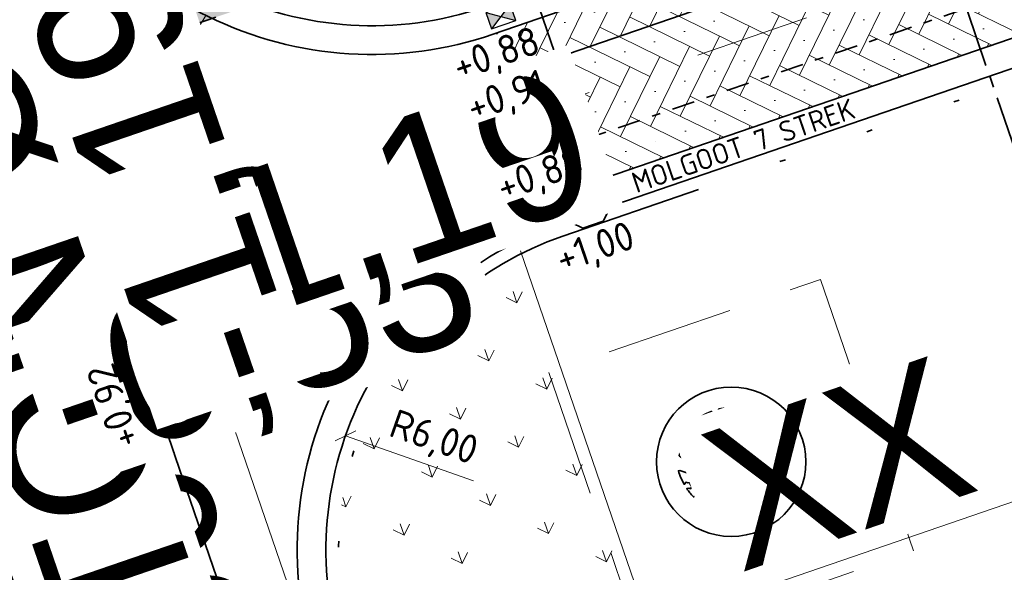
# Model space of a CAD drawing. Header units: metres. Extents: x 264779 to 275389, y 575281 to 580396.
# Tile 109 of 174: x 265380 to 265398, y 577007 to 577017. Entities that reach past the tile are written whole.
import ezdxf
from ezdxf.enums import TextEntityAlignment as Align

# ---------------------------------------------------------------- set-up
doc = ezdxf.new("R2018")
doc.units = ezdxf.units.M
doc.set_wipeout_variables(frame=1)
for name, pattern in [('AM-AS', [16, 10, -2, 2, -2]), ('B-WE-RI-HWA_HUISAANSLUITING_PVC_125-G', [10, 3.25, -0.75, 1.25, -0.75, 1.25, -0.75, 1.25, -0.75]), ('B-WE-RI-HWA_PVC_125-G', [10, 2.25, -1.083333, 2.25, -1.083333, 2.25, -1.083333]), ('B-WE-RI-HWA_PVC_315-G', [10, 2, -1.125, 0.75, -1.125, 2, -1.125, 0.75, -1.125]), ('B-WE-VH-KANTOPSLUITING_TROTTOIRBAND_RWS_[AFMETINGEN1]-G', [10, 2.5, -1.5, 0, -1.5, 0, -1.5, 0, -1.5, 0, -1.5]), ('DASHED', [19.05, 12.7, -6.35]), ('HIDDEN', [9.525, 6.35, -3.175]), ('XX-CENTER', [8, 5, -1, 1, -1])]:
    doc.linetypes.add(name, pattern=pattern)
for name, color, linetype, lineweight in [('N-CO-AM-AS-G', 10, 'AM-AS', 9), ('N-OI-RI-ALGEMEEN-B.O.B.-T25', 7, 'Continuous', 25), ('N-OI-RI-ALGEMEEN-INFORMATIE-T25', 7, 'Continuous', 25), ('N-OI-RI-ALGEMEEN-VERHANG-T25', 7, 'Continuous', 25), ('N-WA-RI-DETAIL1-G', 1, 'HIDDEN', 18), ('N-WE-KL-TRACE-A', 7, 'Continuous', 25), ('N-WE-KL-TRACE-G', 7, 'DASHED', 35), ('N-WE-RI-ALGEMEEN-PUTNUMMER_DWA-T35', 7, 'Continuous', 35), ('N-WE-VH-GOOT_SBS-G', 40, 'Continuous', 35), ('N-WE-VH-KANTOPSLUITING_TROTTOIRBAND_RWS_110-220x250-G', 60, 'B-WE-VH-KANTOPSLUITING_TROTTOIRBAND_RWS_[AFMETINGEN1]-G', 35), ('N-WE-VH-KNIKLIJN_AANDUIDING-G', 30, 'Continuous', 18), ('N-WE-VH-VERHARDING_STRAATBAKSTEEN_DIKFORMAAT_KEPER-G', 40, 'Continuous', 35), ('N-XX-AL-HOOGTELABEL-T25-M', 7, 'Continuous', 25), ('X-XX-AL-AANPIJLING-T25', 7, 'Continuous', 25), ('X-XX-AL-PROFIELLIJN-S', 7, 'Continuous', 25), ('X-XX-AL-T18-1000', 10, 'Continuous', 18), ('X-XX-AL-VERWIJZING_DOORSNEDE-G', 7, 'XX-CENTER', 35)]:
    doc.layers.add(name, color=color, linetype=linetype, lineweight=lineweight)
for name, color, linetype, lineweight, true_color in [('N-GV-GR-BOOM-S', 7, 'Continuous', 35, 0x00a500), ('N-GV-GR-GRAS_BERMKRUIDENMENGSEL-A', 7, 'Continuous', 18, 0x00a500), ('N-OI-RI-BELUCHTINGSDRAINAGE_PVC_160-G', 3, 'B-WE-RI-DRAINAGE_PVC_160-G', 35, 0x00ff00), ('N-OI-RI-DWA_HUISAANSLUITING_PVC_160-G', 20, 'B-WE-RI-DWA_HUISAANSLUITING_PVC_160-G', 35, 0xff3f00), ('N-OI-RI-DWA_PVC_250-G', 20, 'B-WE-RI-DWA_PVC_250-G', 35, 0xff3f00), ('N-OI-RI-HWA_BETON_500-G', 150, 'B-WE-RI-HWA_PVC_125-G', 35, 0x007fff), ('N-OI-RI-HWA_KOLKAANSLUITING_PVC_160-G', 150, 'B-WE-RI-HWA_HUISAANSLUITING_PVC_125-G', 35, 0x007fff), ('N-OI-RI-HWA_PVC_315-G', 150, 'B-WE-RI-HWA_PVC_315-G', 35, 0x007fff), ('N-WE-RI-DWA_RIOOLPUT_INSPECTIEPUT-S', 20, 'Continuous', 25, 0xff3f00), ('N-WE-RI-HWA_KOLK-S', 150, 'Continuous', 25, 0x007fff), ('N-WE-RI-HWA_RIOOLPUT_INSPECTIEPUT-S', 150, 'Continuous', 25, 0x007fff), ('N-WE-VH-VERHARDING_STRAATBAKSTEEN_DIKFORMAAT_KEPER-ROOD-PAARS-A', 7, 'Continuous', 18, 0xa45729)]:
    doc.layers.add(name, color=color, linetype=linetype, lineweight=lineweight, true_color=true_color)
doc.layers.add('X-XX-AL-HULPLAAG-G', color=6, linetype='Continuous', lineweight=18, plot=False)
doc.layers.add('X-XX-AL-T70-250', color=210, linetype='Continuous', lineweight=70, plot=False)
doc.styles.add('NLCS-ISO', font='NLCS-ISO.ttf')
doc.styles.add('NLCS-ISO-ANNOTATIVE-T18', font='NLCS-ISO.ttf', dxfattribs={"height": 1.8})
doc.styles.add('NLCS-ISO-ANNOTATIVE-T25', font='NLCS-ISO.ttf', dxfattribs={"height": 2.5})
doc.styles.add('NLCS-ISO-ANNOTATIVE-T35', font='NLCS-ISO.ttf', dxfattribs={"height": 3.5})
doc.styles.add('NLCS-ISO-M1000-T25', font='NLCS-ISO.ttf', dxfattribs={"height": 2.5})
doc.styles.get("Standard").update_dxf_attribs({"font": 'arial.ttf'})
doc.linetypes.add('B-WE-RI-DRAINAGE_PVC_160-G', pattern='A,10.25,-3,[160,NLCS.shx,S=0.25,R=0,X=0,Y=0],-3.5,["o",Standard,S=1,R=0,X=-0.35,Y=-0.35],-3.25', length=20)
doc.linetypes.add('B-WE-RI-DWA_HUISAANSLUITING_PVC_160-G', pattern='A,2.5,-1,[160,NLCS.shx,S=0.25,R=0,X=0,Y=0],-1.5,[160,NLCS.shx,S=0.25,R=0,X=0,Y=0],-1.5,[160,NLCS.shx,S=0.25,R=0,X=0,Y=0],-1,2.5', length=10)
doc.linetypes.add('B-WE-RI-DWA_PVC_250-G', pattern='A,6,-5.5,["O   O   O",NLCS-ISO,S=0.5,R=0,X=-2.5,Y=-0.2],-3.5,5', length=20)
doc.dimstyles.new('NLCS-ANNOTATIVE-T25-SCHRAP', dxfattribs={"dimtxt": 2.5, "dimasz": 1.4, "dimexe": 2, "dimexo": 2, "dimgap": 0.7, "dimtad": 1, "dimzin": 0, "dimtxsty": 'NLCS-ISO-ANNOTATIVE-T25', "dimblk": 'OBLIQUE', "dimcen": 2.5, "dimdle": 2, "dimclrd": 256, "dimclre": 256, "dimclrt": 256, "dimadec": 1, "dimazin": 0, "dimtfac": 1, "dimtofl": 0, "dimtmove": 1, "dimatfit": 0, "dimldrblk": 'OBLIQUE', "dimfxl": 2, "dimfxlon": 1, "dimtfillclr": 256, "dimtolj": 1, "dimtzin": 0, "dimlwd": 18, "dimlwe": 18, "dimarcsym": 0})

# ---------------------------------------------------------------- blocks, each defined once
blk = doc.blocks.new('_Oblique')
at = {"color": 0, "linetype": 'ByBlock', "lineweight": -2}
blk.add_line((-0.5, -0.5), (0.5, 0.5), dxfattribs=at)
blk = doc.blocks.new('*D110')
at = {"layer": 'Defpoints', "color": 0, "transparency": 16777216}
for p in [(265448.857, 577025.862), (265449.587, 577023.734), (265387.166, 577002.297)]:
    blk.add_point(p, dxfattribs=at)
at = {"layer": 'X-XX-AL-AANPIJLING-T25', "lineweight": 18, "transparency": 16777216}
for p, q in [((265448.986, 577025.484), (265448.727, 577026.24)), ((265386.057, 577004.295), (265449.235, 577025.992)), ((265386.565, 577004.047), (265386.305, 577004.803))]:
    blk.add_line(p, q, dxfattribs=at)
at = {"layer": 'X-XX-AL-AANPIJLING-T25', "lineweight": 18, "transparency": 16777216, "xscale": 0.28, "yscale": 0.28, "zscale": 0.28}
for p, rotation in [((265448.857, 577025.862), 18.95339913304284), ((265386.435, 577004.425), 198.9533991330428)]:
    blk.add_blockref('_Oblique', p, dxfattribs=dict(at, rotation=rotation))
at = {"layer": 'X-XX-AL-AANPIJLING-T25', "transparency": 16777216, "insert": (265415.314, 577014.808), "char_height": 0.5, "attachment_point": 5, "rotation": 18.9534, "style": 'NLCS-ISO-ANNOTATIVE-T25', "bg_fill": 3, "box_fill_scale": 1.1, "bg_fill_color": 256, "bg_fill_true_color": 13158600, "bg_fill_transparency": 0}
blk.add_mtext('\\A1;66,00', dxfattribs=at)
blk = doc.blocks.new('N-SRI-PUT_HWA-SO')
at = {"ltscale": 0.99999}
blk.add_wipeout([(-2, 2), (2, 2), (2, -2), (-2, -2)], dxfattribs=at)
h = blk.add_hatch(color=256, dxfattribs=at)
h.dxf.hatch_style = 1
h.paths.add_polyline_path([(-2, 0, 1), (2, 0, 1)])
at = {"ltscale": 0.99999, "flags": 128}
blk.add_lwpolyline([(-2, -2), (2, -2), (2, 2), (-2, 2)], close=True, dxfattribs=at)
at = {"ltscale": 0.99999}
blk.add_circle((0, 0), 2, dxfattribs=at)
blk = doc.blocks.new('N-SRI-PUT_SWA-SO')
at = {"ltscale": 0.99999}
blk.add_wipeout([(-2, 2), (2, 2), (2, -2), (-2, -2)], dxfattribs=at)
h = blk.add_hatch(color=256, dxfattribs=at)
h.paths.add_polyline_path([(-2, 2), (0, 2, 0.41155), (-2, 0.018)])
h.paths.add_polyline_path([(-2, -0.018, 0.408866), (-0.018, -2), (-2, -2)])
h.paths.add_polyline_path([(2, -0.018), (2, -2), (0.018, -2, 0.408866)])
h = blk.add_hatch(color=256, dxfattribs=at)
h.paths.add_polyline_path([(0, 2, -0.41155), (2, 0.018), (2, 2)])
h.paths.add_polyline_path([(2, -0.018, -0.408866), (0.018, -2), (2, -2)])
h.paths.add_polyline_path([(-0.018, -2, -0.408866), (-2, -0.018), (-2, -2)])
at = {"ltscale": 0.99999, "flags": 128}
for points in [[(-2, 2), (2, 2), (2, -2), (-2, -2)], [(2, -2), (2, 2), (-2, 2), (-2, -2)]]:
    blk.add_lwpolyline(points, close=True, dxfattribs=at)
at = {"ltscale": 0.99999}
blk.add_circle((0, 0), 2, dxfattribs=at)
blk = doc.blocks.new('*D69')
at = {"layer": 'Defpoints', "color": 0, "transparency": 16777216}
for p in [(265386.079, 577009.441), (265391.74, 577007.451)]:
    blk.add_point(p, dxfattribs=at)
at = {"layer": 'X-XX-AL-AANPIJLING-T25', "lineweight": 18, "transparency": 16777216}
blk.add_line((265388.311, 577008.656), (265386.079, 577009.441), dxfattribs=at)
at = {"layer": 'X-XX-AL-AANPIJLING-T25', "lineweight": 18, "transparency": 16777216, "xscale": 0.28, "yscale": 0.28, "zscale": 0.28, "rotation": 160.6292224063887}
blk.add_blockref('_Oblique', (265386.079, 577009.441), dxfattribs=at)
at = {"layer": 'X-XX-AL-AANPIJLING-T25', "transparency": 16777216, "insert": (265387.605, 577009.371), "char_height": 0.5, "attachment_point": 5, "rotation": 340.6292, "style": 'NLCS-ISO-ANNOTATIVE-T25', "bg_fill": 3, "box_fill_scale": 1.1, "bg_fill_color": 256, "bg_fill_true_color": 13158600, "bg_fill_transparency": 0}
blk.add_mtext('\\A1;R6,00', dxfattribs=at)
blk = doc.blocks.new('*U97')
blk.add_wipeout([(-1.125, 0.75), (1.125, 0.75), (1.125, -0.75), (-1.125, -0.75)])
h = blk.add_hatch(color=256)
h.dxf.hatch_style = 1
h.paths.add_polyline_path([(0, 0), (-1.125, 0.75), (-1.125, -0.75)])
h.paths.add_polyline_path([(1.125, -0.75), (1.125, 0.75), (0, 0)])
for p, q in [((-1.125, -0.75), (1.125, 0.75)), ((1.125, -0.75), (-1.125, 0.75))]:
    blk.add_line(p, q)
at = {"flags": 128}
blk.add_lwpolyline([(-1.125, -0.75), (1.125, -0.75), (1.125, 0.75), (-1.125, 0.75)], close=True, dxfattribs=at)
blk = doc.blocks.new('*U139')
for points in [[(-0.026, 63.002), (0.324, 63.001), (0.317, 60.176), (3.149, 62.995), (3.142, 60.165), (10.142, 60.148), (10.141, 59.808), (3.141, 59.825), (3.134, 56.995), (0.316, 59.826), (0.309, 56.998), (-0.041, 56.998)], [(-0.182, -3.003), (0.168, -3.004), (0.175, -0.175), (2.993, -3.007), (3, -0.177), (10, -0.194), (10, 0.146), (3, 0.163), (3.007, 2.993), (0.175, 0.175), (0.182, 3), (-0.168, 3)]]:
    blk.add_hatch(color=256).paths.add_polyline_path(points)
at = {"linetype": 'Continuous'}
for points in [[(-0.026, 63.002), (0.324, 63.001), (0.317, 60.176), (3.149, 62.995), (3.142, 60.165), (10.142, 60.148), (10.141, 59.808), (3.141, 59.825), (3.134, 56.995), (0.316, 59.826), (0.309, 56.998), (-0.041, 56.998), (-0.026, 63.002)], [(0.168, -3.004), (0.17, -2.328), (0.175, -0.176), (0.911, -0.916), (2.993, -3.007), (3, -0.177), (10, -0.194), (10, 0.146), (3, 0.163), (3.007, 2.993), (1.591, 1.584), (0.175, 0.174), (0.182, 3), (-0.168, 3), (-0.182, -3.003)]]:
    blk.add_lwpolyline(points, dxfattribs=at)
at = {"layer": 'X-XX-AL-VERWIJZING_DOORSNEDE-G'}
blk.add_lwpolyline([(0, 0), (0.142, 60)], dxfattribs=at)
at = {"char_height": 5, "attachment_point": 2, "rotation": 89.86487, "style": 'NLCS-ISO', "bg_fill": 3, "box_fill_scale": 1.15, "bg_fill_color": 256, "bg_fill_transparency": 0}
for insert in [(5.102, 64.385), (4.929, -5.112)]:
    blk.add_mtext('G', dxfattribs=dict(at, insert=insert))
blk = doc.blocks.new('*U158')
at = {"flags": 128}
blk.add_lwpolyline([(0, 0), (331.02, 113.69)], dxfattribs=at)
at = {"layer": 'N-OI-RI-ALGEMEEN-B.O.B.-T25', "lineweight": 30, "ltscale": 0.5, "oblique": 30, "flags": 5}
for tag, p in [('+0,00', (321.82, 109.997)), ('+0,01', (0.658, -0.305))]:
    blk.add_attdef(tag, text='', height=2.5, rotation=18.95519, dxfattribs=at).set_placement(p, align=Align.TOP_LEFT)
at = {"layer": 'N-OI-RI-ALGEMEEN-INFORMATIE-T25', "lineweight": 30, "ltscale": 0.5, "oblique": 30, "flags": 5}
blk.add_attdef('BETON%%C160', text='', height=2.5, rotation=18.95519, dxfattribs=at).set_placement((190.662, 68.629), align=Align.TOP_RIGHT)
at = {"layer": 'N-OI-RI-ALGEMEEN-VERHANG-T25', "lineweight": 30, "ltscale": 0.5, "oblique": 30, "flags": 5}
blk.add_attdef('1:1000', text='', height=2.5, rotation=18.95519, dxfattribs=at).set_placement((178.942, 60.927), align=Align.TOP_LEFT)
blk = doc.blocks.new('*U162')
at = {"flags": 128}
blk.add_lwpolyline([(0, 0), (-34.226, 99.662)], dxfattribs=at)
at = {"layer": 'N-OI-RI-ALGEMEEN-B.O.B.-T25', "lineweight": 30, "ltscale": 0.5, "oblique": 30, "flags": 37}
for tag, p in [('+0,00', (-30.297, 89.774)), ('+0,01', (0.221, 0.903))]:
    blk.add_attdef(tag, text='', height=2.5, rotation=108.9534, dxfattribs=at).set_placement(p, align=Align.TOP_LEFT)
at = {"layer": 'N-OI-RI-ALGEMEEN-INFORMATIE-T25', "lineweight": 30, "ltscale": 0.5, "oblique": 30, "flags": 37}
blk.add_attdef('BETON%%C160', text='', height=2.5, rotation=108.9534, dxfattribs=at).set_placement((-21.554, 53.419), align=Align.TOP_RIGHT)
at = {"layer": 'N-OI-RI-ALGEMEEN-VERHANG-T25', "lineweight": 30, "ltscale": 0.5, "oblique": 30, "flags": 37}
blk.add_attdef('1:1000', text='', height=2.5, rotation=108.9534, dxfattribs=at).set_placement((-13.005, 39.417), align=Align.TOP_LEFT)
blk = doc.blocks.new('*U159')
at = {"layer": 'N-OI-RI-ALGEMEEN-B.O.B.-T25', "lineweight": 30, "ltscale": 0.5, "oblique": 30, "flags": 56}
for tag, p in [('+0,00', (-43.9, 142.777)), ('+0,01', (-0.708, 0.602))]:
    blk.add_attdef(tag, text='', height=2.5, rotation=106.89791, dxfattribs=at).set_placement(p, align=Align.BOTTOM_LEFT)
at = {"layer": 'N-OI-RI-ALGEMEEN-INFORMATIE-T25', "lineweight": 30, "ltscale": 0.5, "oblique": 30, "flags": 56}
blk.add_attdef('BETON%%C160', text='', height=2.5, rotation=106.89791, dxfattribs=at).set_placement((-18.089, 69.78), align=Align.BOTTOM_RIGHT)
at = {"layer": 'N-OI-RI-ALGEMEEN-VERHANG-T25', "lineweight": 30, "ltscale": 0.5, "oblique": 30, "flags": 56}
blk.add_attdef('1:1000', text='', height=2.5, rotation=106.89791, dxfattribs=at).set_placement((-17.069, 54.461), align=Align.BOTTOM_LEFT)
blk = doc.blocks.new('*U168')
at = {"flags": 128}
blk.add_lwpolyline([(0, 0), (-78.276, 227.934)], dxfattribs=at)
at = {"layer": 'N-OI-RI-ALGEMEEN-B.O.B.-T25', "lineweight": 30, "ltscale": 0.5, "oblique": 30}
blk.add_attdef('+0,00', text='', height=2.5, rotation=108.95331, dxfattribs=at).set_placement((-72.567, 212.91), align=Align.TOP_LEFT)
at = {"layer": 'N-OI-RI-ALGEMEEN-B.O.B.-T25', "lineweight": 30, "ltscale": 0.5, "oblique": 30, "flags": 63}
blk.add_attdef('+0,01', text='', height=2.5, rotation=108.95331, dxfattribs=at).set_placement((-0.381, 2.656), align=Align.TOP_LEFT)
at = {"layer": 'N-OI-RI-ALGEMEEN-INFORMATIE-T25', "lineweight": 30, "ltscale": 0.5, "oblique": 30}
blk.add_attdef('BETON%%C160', text='', height=2.5, rotation=108.95331, dxfattribs=at).set_placement((-40.468, 108.672), align=Align.TOP_RIGHT)
at = {"layer": 'N-OI-RI-ALGEMEEN-VERHANG-T25', "lineweight": 30, "ltscale": 0.5, "oblique": 30}
blk.add_attdef('1:1000', text='', height=2.5, rotation=108.95331, dxfattribs=at).set_placement((-33.026, 97.715), align=Align.TOP_LEFT)
blk = doc.blocks.new('*U169')
at = {"flags": 128}
blk.add_lwpolyline([(0, 0), (-47.096, 137.139)], dxfattribs=at)
at = {"layer": 'N-OI-RI-ALGEMEEN-B.O.B.-T25', "lineweight": 30, "ltscale": 0.5, "oblique": 30, "flags": 63}
for tag, p in [('+0,00', (-43.571, 128.428)), ('+0,01', (-0.381, 2.656))]:
    blk.add_attdef(tag, text='', height=2.5, rotation=108.95331, dxfattribs=at).set_placement(p, align=Align.TOP_LEFT)
at = {"layer": 'N-OI-RI-ALGEMEEN-INFORMATIE-T25', "lineweight": 30, "ltscale": 0.5, "oblique": 30}
blk.add_attdef('BETON%%C160', text='', height=2.5, rotation=108.95331, dxfattribs=at).set_placement((-24.878, 63.274), align=Align.TOP_RIGHT)
at = {"layer": 'N-OI-RI-ALGEMEEN-VERHANG-T25', "lineweight": 30, "ltscale": 0.5, "oblique": 30}
blk.add_attdef('1:1000', text='', height=2.5, rotation=108.95331, dxfattribs=at).set_placement((-17.436, 52.318), align=Align.TOP_LEFT)
blk = doc.blocks.new('BOOM')
blk.add_lwpolyline([(0.399, 4.344), (0.407, 4.354), (0.414, 4.362), (0.422, 4.369), (0.429, 4.376), (0.436, 4.383), (0.442, 4.39), (0.449, 4.397), (0.456, 4.406), (0.462, 4.416), (0.468, 4.428), (0.473, 4.442), (0.476, 4.459), (0.477, 4.479), (0.475, 4.504), (0.469, 4.533), (0.438, 4.642, -0.52938), (0.488, 4.701, -0.087139), (2.045, 4.264, -0.372341), (2.106, 4.124), (2.17, 3.798), (2.01, 3.638), (1.837, 3.675), (1.629, 3.519), (1.709, 3.321), (1.923, 3.252), (2.5, 3.385), (2.641, 3.307), (2.627, 3.183), (2.496, 3.102), (2.376, 2.712), (2.529, 2.462), (2.921, 3.086, -0.504641), (3.14, 2.895, 0.331948), (3.267, 2.693, 0.282008), (3.681, 2.769), (3.648, 2.752, -0.512156), (3.838, 2.751, -0.16076), (4.697, -0.052), (4.589, -0.156), (4.588, -0.271), (4.483, -0.29), (4.496, -0.404), (4.332, -0.351), (4.282, -0.479), (4.484, -0.613), (4.548, -0.664), (4.659, -0.552, -0.106371), (4.002, -2.407), (3.416, -2.029), (3.308, -2.104), (3.238, -1.793), (3.03, -1.543), (2.788, -1.545), (2.793, -1.835), (2.61, -2.469), (2.637, -2.59), (2.771, -2.609), (3.623, -2.935, -0.236298), (-0.208, -4.622, 0.159625), (-0.32, -4.398, 0.350802), (-0.29, -4.175, -0.504641), (-0.553, -4.05), (-0.489, -3.845), (-0.597, -3.653), (-0.739, -3.667), (-0.76, -3.821), (-0.868, -3.883), (-0.996, -3.785), (-1.106, -3.204), (-1.19, -3.12), (-1.403, -3.126), (-1.462, -3.379), (-1.549, -3.406), (-1.631, -3.617), (-1.847, -3.501, 0.733583), (-1.768, -3.663, -0.861625), (-1.724, -3.806, 0.279978), (-1.884, -4.05), (-1.877, -4.059, -0.827056), (-2.036, -4.225, -0.116774), (-3.828, -2.357), (-3.793, -2.35), (-3.765, -2.342), (-3.742, -2.333), (-3.724, -2.324), (-3.71, -2.313), (-3.7, -2.303), (-3.692, -2.292), (-3.474, -2.014), (-3.469, -2.004), (-3.465, -1.994), (-3.462, -1.985), (-3.459, -1.976), (-3.456, -1.967), (-3.452, -1.957), (-3.449, -1.946), (-3.444, -1.935), (-3.438, -1.923), (-3.431, -1.909), (-3.424, -1.895), (-3.416, -1.881), (-3.408, -1.866), (-3.401, -1.851), (-3.395, -1.836), (-3.389, -1.821), (-3.385, -1.806), (-3.381, -1.792), (-3.38, -1.779), (-3.379, -1.766), (-3.38, -1.755), (-3.382, -1.745), (-3.385, -1.737), (-3.389, -1.731), (-3.395, -1.726), (-3.402, -1.723), (-3.41, -1.722), (-3.419, -1.721), (-3.428, -1.72), (-3.438, -1.719), (-3.449, -1.717), (-3.459, -1.715), (-3.47, -1.711), (-3.481, -1.706), (-3.493, -1.699), (-3.504, -1.692), (-3.516, -1.684), (-3.528, -1.675), (-3.54, -1.665), (-3.552, -1.656), (-3.565, -1.646), (-3.577, -1.635), (-3.59, -1.625), (-3.602, -1.614), (-3.826, -1.87), (-3.837, -1.858), (-3.847, -1.844), (-3.857, -1.83), (-3.865, -1.814), (-3.876, -1.799), (-3.89, -1.786), (-3.911, -1.778), (-3.94, -1.774), (-3.982, -1.778), (-4.037, -1.791), (-4.109, -1.814, -0.040997), (-4.417, -0.947), (-4.257, -0.975), (-4.114, -1.066), (-4.038, -0.997), (-3.947, -0.855), (-4.035, -0.721), (-3.986, -0.523), (-4.167, -0.508), (-4.289, -0.39), (-4.51, -0.535, -0.05814), (-4.599, 0.764), (-4.473, 0.74), (-3.963, 0.336), (-3.743, 0.412), (-2.884, 0.639), (-2.811, 0.922), (-3.143, 1.054), (-3.194, 1.163), (-3.8, 1.46), (-3.813, 1.631), (-4.018, 1.804), (-4.101, 1.973), (-3.961, 2.193), (-3.649, 2.242), (-3.365, 2.427), (-3.362, 2.619), (-3.539, 2.827), (-3.492, 2.915), (-3.562, 3.052, -0.13428), (-1.534, 4.458, -0.541727), (-1.472, 4.41), (-1.482, 4.277), (-1.48, 4.209), (-1.471, 4.156), (-1.456, 4.117), (-1.437, 4.088), (-1.415, 4.066), (-1.393, 4.05), (-1.371, 4.035), (-1.351, 4.019), (-1.333, 4.003), (-1.317, 3.988), (-1.301, 3.973), (-1.287, 3.96), (-1.272, 3.949), (-1.257, 3.942), (-1.242, 3.938), (-1.226, 3.939), (-1.209, 3.943), (-1.192, 3.95), (-1.173, 3.959), (-1.155, 3.969), (-1.136, 3.98), (-1.116, 3.989), (-1.097, 3.997), (-1.077, 4.003), (-1.057, 4.008), (-1.038, 4.011), (-1.019, 4.013), (-1.001, 4.016), (-0.983, 4.019), (-0.966, 4.024), (-0.95, 4.031), (-0.935, 4.04), (-0.922, 4.051), (-0.909, 4.064), (-0.897, 4.079), (-0.888, 3.987), (-0.867, 3.963), (-0.769, 3.797), (-0.563, 3.684), (-0.855, 4.156), (-0.849, 4.171), (-0.845, 4.184), (-0.844, 4.198), (-0.844, 4.212), (-0.848, 4.225), (-0.854, 4.239), (-0.865, 4.253), (-0.878, 4.268), (-0.896, 4.284), (-0.917, 4.303), (-0.941, 4.325), (-0.968, 4.351), (-0.998, 4.383), (-1.03, 4.421), (-1.106, 4.519, -0.543104), (-1.08, 4.593, -0.046766), (-0.216, 4.718, -0.385168), (-0.167, 4.678), (-0.14, 4.501), (-0.127, 4.446), (-0.112, 4.407), (-0.096, 4.382), (-0.079, 4.368), (-0.061, 4.361), (-0.043, 4.358), (-0.025, 4.357), (-0.008, 4.355), (0.009, 4.352), (0.025, 4.348), (0.041, 4.343), (0.056, 4.337), (0.071, 4.33), (0.086, 4.324), (0.1, 4.317), (0.114, 4.31), (0.128, 4.304), (0.141, 4.297), (0.154, 4.29), (0.166, 4.283), (0.177, 4.276), (0.186, 4.268), (0.195, 4.26), (0.202, 4.252), (0.208, 4.243), (0.213, 4.234), (0.218, 4.226), (0.223, 4.219), (0.228, 4.213), (0.233, 4.208), (0.24, 4.205), (0.248, 4.203), (0.256, 4.204), (0.266, 4.207), (0.276, 4.211), (0.287, 4.217), (0.298, 4.225), (0.31, 4.234), (0.321, 4.244), (0.332, 4.256), (0.342, 4.269), (0.353, 4.282), (0.363, 4.295), (0.372, 4.309), (0.381, 4.321), (0.39, 4.333)], format="xyb", close=True)
blk.add_circle((0, 0), 0.138)
at = {"lineweight": 30, "flags": 104}
blk.add_attdef('01', text='', height=1.8, dxfattribs=at).set_placement((-2.447, 3.094), align=Align.TOP_LEFT)
blk = doc.blocks.new('*U207')
at = {"flags": 128}
blk.add_lwpolyline([(0, 0), (204.169, 70.115)], dxfattribs=at)
at = {"layer": 'N-OI-RI-ALGEMEEN-B.O.B.-T25', "lineweight": 30, "ltscale": 0.5, "oblique": 30, "flags": 50}
for tag, p in [('+0,00', (195.459, 66.591)), ('+0,01', (2.656, 0.381))]:
    blk.add_attdef(tag, text='', height=2.5, rotation=18.95337, dxfattribs=at).set_placement(p, align=Align.TOP_LEFT)
at = {"layer": 'N-OI-RI-ALGEMEEN-INFORMATIE-T25', "lineweight": 30, "ltscale": 0.5, "oblique": 30, "flags": 50}
blk.add_attdef('BETON%%C160', text='', height=2.5, rotation=18.95337, dxfattribs=at).set_placement((125.136, 46.119), align=Align.TOP_RIGHT)
at = {"layer": 'N-OI-RI-ALGEMEEN-VERHANG-T25', "lineweight": 30, "ltscale": 0.5, "oblique": 30, "flags": 50}
blk.add_attdef('1:1000', text='', height=2.5, rotation=18.95337, dxfattribs=at).set_placement((114.179, 38.677), align=Align.TOP_LEFT)

msp = doc.modelspace()

# ---------------------------------------------------------------- hatches: boundary and pattern name
at = {"layer": 'N-GV-GR-GRAS_BERMKRUIDENMENGSEL-A'}
h = msp.add_hatch(dxfattribs=at)
h.set_pattern_fill('AGR-KRUIDEN', color=256, scale=0.5625, pattern_type=2)
h.set_pattern_definition([(109.0885258, (229946.4539, 679547.0011), (-1.011904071, 0.491604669), [0.2109375, -1.380052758]), (64.0885258, (229946.4539, 679547.0011), (-1.011904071, 0.491604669), [0.2109375, -0.9140625]), (154.0885258, (229946.4539, 679547.0011), (-0.491604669, -1.011904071), [0.2109375, -0.9140625])])
h.paths.add_polyline_path([(265389.142, 577012.614, 0.375101), (265386.273, 577005.573), (265388.547, 576998.953, 0.375101), (265395.136, 576995.16)])
at = {"layer": 'N-WE-KL-TRACE-A'}
h = msp.add_hatch(dxfattribs=at)
h.set_pattern_fill('DOTS', color=256, scale=0.5, angle=-0.069)
h.set_pattern_definition([(19.019479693, (53607.36198, 115305.85214), (0.02330677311, 0.175950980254), [0, -0.15875])])
h.paths.add_polyline_path([(265327.755, 576975.274), (265328.284, 576973.732), (265330.649, 576974.544), (265330.811, 576974.071), (265328.447, 576973.259), (265331.026, 576965.75), (265333.39, 576966.562), (265333.553, 576966.089), (265330.715, 576965.115), (265327.282, 576975.112), (265302.25, 576966.515), (265296.331, 576983.937), (265248.543, 576967.444), (265253.844, 576952.084), (265253.371, 576951.921), (265248.07, 576967.281), (265234.364, 576962.551), (265234.2, 576963.023), (265259.96, 576971.913), (265257.072, 576980.279), (265257.545, 576980.442), (265260.432, 576972.076), (265286.9, 576981.211), (265284.013, 576989.577), (265284.486, 576989.74), (265287.373, 576981.374), (265296.17, 576984.41), (265285.353, 577016.246), (265286.915, 577016.777), (265303.28, 576968.613), (265380.151, 576995.012), (265363.785, 577042.669), (265365.346, 577043.205), (265374.891, 577015.41), (265455.352, 577043.041), (265455.888, 577041.481), (265375.427, 577013.849), (265382.777, 576992.446), (265464.49, 577020.508), (265464.652, 577020.035), (265462.288, 577019.223), (265464.867, 577011.713), (265467.231, 577012.525), (265467.393, 577012.052), (265464.556, 577011.078), (265461.815, 577019.06), (265382.94, 576991.973), (265393.03, 576962.587), (265427.338, 576974.369), (265424.627, 576982.267), (265426.188, 576982.803), (265428.899, 576974.905), (265473.51, 576990.225), (265474.05, 576988.666), (265393.566, 576961.027), (265400.927, 576939.596), (265399.367, 576939.06), (265392.005, 576960.491), (265390.587, 576960.004), (265390.051, 576961.564), (265391.47, 576962.051), (265380.687, 576993.452), (265356.28, 576985.07), (265359.713, 576975.073), (265356.876, 576974.099), (265356.713, 576974.571), (265359.078, 576975.383), (265356.499, 576982.893), (265354.134, 576982.081), (265353.972, 576982.554), (265356.336, 576983.366), (265355.807, 576984.907)])
at = {"layer": 'N-WE-VH-VERHARDING_STRAATBAKSTEEN_DIKFORMAAT_KEPER-ROOD-PAARS-A'}
h = msp.add_hatch(dxfattribs=at)
h.set_pattern_fill('AVH-SBS_DIKFORMAAT_KEPER', color=256, scale=28.125, angle=134.86, pattern_type=2)
h.set_pattern_definition([(153.94852576, (52525.60482, 115542.10574), (-0.51914757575, -0.1782353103), [1.5525, -0.77625]), (63.94852576, (52525.09345, 115541.05967), (-0.51914757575, -0.1782353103), [1.5525, -0.77625]), (153.94852576, (52524.64786, 115542.35754), (-0.51914757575, -0.1782353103), [0, -2.32875]), (153.94852576, (52525.1748, 115541.66794), (-0.51914757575, -0.1782353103), [0, -2.32875])])
h.paths.add_polyline_path([(265398.112, 577019.684), (265399.086, 577016.846), (265389.629, 577013.598), (265388.654, 577016.436)])

# ---------------------------------------------------------------- linework, layer by layer
at = {"layer": 'N-CO-AM-AS-G'}
for points in [[(265405.343, 576940.901), (265370.035, 577043.713)], [(265380.866, 577012.175), (265447.78, 577035.154), (265463.208, 576990.23), (265396.294, 576967.25)]]:
    msp.add_lwpolyline(points, dxfattribs=at)
at = {"layer": 'N-OI-RI-DWA_HUISAANSLUITING_PVC_160-G', "flags": 128}
msp.add_lwpolyline([(265375.102, 577007.121), (265382.874, 577009.79)], dxfattribs=at)
at = {"layer": 'N-WA-RI-DETAIL1-G', "ltscale": 0.35, "flags": 128}
msp.add_lwpolyline([(265389.621, 577010.542), (265391.245, 577005.813), (265395.974, 577007.437), (265394.35, 577012.166)], close=True, dxfattribs=at)
at = {"layer": 'N-WE-KL-TRACE-G', "ltscale": 0.1}
msp.add_lwpolyline([(265455.888, 577041.481), (265375.427, 577013.849), (265382.777, 576992.446), (265464.49, 577020.508)], dxfattribs=at)
at = {"layer": 'N-WE-VH-GOOT_SBS-G', "flags": 128}
for points in [[(265451.797, 577028.075), (265448.711, 577037.06), (265388.654, 577016.436, -0.414214), (265380.395, 577020.472), (265372.163, 577044.444), (265367.907, 577042.982), (265383.61, 576997.257, -0.414214), (265379.573, 576988.999), (265354.693, 576980.454), (265354.531, 576980.927), (265379.411, 576989.471, 0.414214), (265383.137, 576997.095), (265367.272, 577043.292), (265372.474, 577045.079), (265380.868, 577020.634, 0.414214), (265388.492, 577016.908), (265449.022, 577037.696), (265452.27, 577028.238)], [(265387.866, 576998.719), (265385.592, 577005.339, -0.414214), (265389.629, 577013.598), (265440.701, 577031.137, -0.414214), (265448.96, 577027.101), (265451.233, 577020.48, -0.414214), (265447.197, 577012.222), (265396.125, 576994.683, -0.414214)], [(265389.791, 577013.125), (265440.863, 577030.664, -0.414214), (265448.487, 577026.939), (265450.76, 577020.318, -0.414214), (265447.034, 577012.695), (265395.962, 576995.155, -0.414214), (265388.339, 576998.881), (265386.065, 577005.502, -0.414214)]]:
    msp.add_lwpolyline(points, format="xyb", close=True, dxfattribs=at)
at = {"layer": 'N-WE-VH-KANTOPSLUITING_TROTTOIRBAND_RWS_110-220x250-G', "ltscale": 0.99999, "flags": 128}
msp.add_lwpolyline([(265389.862, 577012.917), (265440.935, 577030.456, -0.414214), (265448.279, 577026.867), (265450.552, 577020.247, -0.414214), (265446.963, 577012.903), (265395.891, 576995.364, -0.414214), (265388.547, 576998.953), (265386.273, 577005.573, -0.414214)], format="xyb", close=True, dxfattribs=at)
at = {"layer": 'N-WE-VH-KNIKLIJN_AANDUIDING-G', "ltscale": 0.75}
for points in [[(265380.866, 577012.175), (265383.648, 577016.763)], [(265380.866, 577012.175), (265385.88, 577010.264)]]:
    msp.add_lwpolyline(points, dxfattribs=at)
at = {"layer": 'N-WE-VH-VERHARDING_STRAATBAKSTEEN_DIKFORMAAT_KEPER-G', "flags": 128}
for points in [[(265367.907, 577042.982), (265383.61, 576997.257, -0.414214), (265379.573, 576988.999), (265354.693, 576980.454), (265356.155, 576976.198), (265381.035, 576984.743, -0.414214), (265389.294, 576980.706), (265403.405, 576939.617), (265407.661, 576941.079), (265401.02, 576960.415, -0.414214), (265405.057, 576968.674), (265465.114, 576989.298), (265459.755, 577004.904, -0.414214), (265463.791, 577013.162), (265466.672, 577014.152), (265465.211, 577018.408), (265462.329, 577017.418, -0.414214), (265454.071, 577021.455), (265448.711, 577037.06), (265388.654, 577016.436, -0.414214), (265380.395, 577020.472), (265372.163, 577044.444)], [(265387.866, 576998.719), (265385.592, 577005.339, -0.414214), (265389.629, 577013.598), (265440.701, 577031.137, -0.414214), (265448.96, 577027.101), (265451.233, 577020.48, -0.414214), (265447.197, 577012.222), (265396.125, 576994.683, -0.414214)]]:
    msp.add_lwpolyline(points, format="xyb", close=True, dxfattribs=at)
at = {"layer": 'X-XX-AL-HULPLAAG-G'}
msp.add_lwpolyline([(265407.661, 576941.079), (265370.814, 577048.373)], dxfattribs=at)
at = {"layer": 'X-XX-AL-HULPLAAG-G', "flags": 128}
msp.add_lwpolyline([(265395.153, 576995.11), (265389.125, 577012.664)], dxfattribs=at)
at = {"layer": 'X-XX-AL-T70-250'}
msp.add_circle((265380.866, 577012.175), 0.3, dxfattribs=at)

# ---------------------------------------------------------------- next in the draw order: block references
at = {"layer": 'N-WE-RI-DWA_RIOOLPUT_INSPECTIEPUT-S', "xscale": 0.2, "yscale": 0.2, "zscale": 0.2, "rotation": 288.9533991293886}
msp.add_blockref('N-SRI-PUT_SWA-SO', (265381.686, 577013.25), dxfattribs=at)
at = {"layer": 'N-WE-RI-HWA_KOLK-S', "yscale": 0.2, "zscale": 0.2}
for p, xscale, rotation in [((265388.786, 577016.745), 0.2, 198.9533991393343), ((265389.923, 577013.435), -0.2, 18.95339914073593)]:
    msp.add_blockref('*U97', p, dxfattribs=dict(at, xscale=xscale, rotation=rotation))
at = {"layer": 'N-WE-RI-HWA_RIOOLPUT_INSPECTIEPUT-S', "xscale": 0.2000000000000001, "yscale": 0.2000000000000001, "zscale": 0.2000000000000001, "rotation": 198.9533991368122}
msp.add_blockref('N-SRI-PUT_HWA-SO', (265380.045, 577011.1), dxfattribs=at)
at = {"layer": 'X-XX-AL-PROFIELLIJN-S', "xscale": 0.2, "yscale": 0.2, "zscale": 0.2, "rotation": 19.0885257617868}
msp.add_blockref('*U139', (265398.273, 577012.866), dxfattribs=at)

# ---------------------------------------------------------------- next in the draw order: dimensions: what is measured, and where the dimension line sits
at = {"layer": 'X-XX-AL-AANPIJLING-T25'}
dim = msp.add_radius_dim(center=(265391.74, 577007.451), mpoint=(265386.079, 577009.441), dimstyle='NLCS-ANNOTATIVE-T25-SCHRAP', override={"dimtfill": 1}, dxfattribs=at)
dim.commit()
dim.dimension.update_dxf_attribs({"geometry": '*D69', "text_midpoint": (265387.459, 577008.956), "dimtype": 164})

# ---------------------------------------------------------------- next in the draw order: linework, layer by layer
at = {"layer": 'N-OI-RI-DWA_HUISAANSLUITING_PVC_160-G', "flags": 128}
msp.add_lwpolyline([(265373.454, 577011.92), (265381.226, 577014.59)], dxfattribs=at)
at = {"layer": 'N-OI-RI-HWA_KOLKAANSLUITING_PVC_160-G', "flags": 128}
for points in [[(265390.241, 577014.602), (265389.331, 577017.25), (265389.141, 577017.343), (265388.782, 577017.219), (265388.688, 577017.029), (265388.737, 577016.887)], [(265390.241, 577014.602), (265390.663, 577013.372), (265390.57, 577013.181), (265390.211, 577013.058), (265390.02, 577013.151), (265389.971, 577013.293)]]:
    msp.add_lwpolyline(points, dxfattribs=at)

# ---------------------------------------------------------------- next in the draw order: block references
at = {"layer": 'N-GV-GR-BOOM-S'}
ref = msp.add_blockref('BOOM', (265392.797, 577008.989), dxfattribs=dict(at, xscale=0.2, yscale=0.2, zscale=0.2, rotation=19.0885257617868))
lines = msp.add_mtext('XX', dxfattribs={"layer": '0', "insert": (265392.133, 577009.414), "char_height": 2.5, "attachment_point": 1, "rotation": 19.0885, "bg_fill": 3, "box_fill_scale": 1.125, "bg_fill_color": 256, "bg_fill_transparency": 0})
ref.add_attrib('01', '', (265392.133, 577009.414)).embed_mtext(lines)
at = {"layer": 'N-OI-RI-HWA_BETON_500-G'}
ref = msp.add_blockref('*U159', (265379.915, 577011.478), dxfattribs=dict(at, xscale=0.2, yscale=0.2, zscale=0.2))
lines = msp.add_mtext('-0,70', dxfattribs={"layer": 'N-OI-RI-ALGEMEEN-B.O.B.-T25', "ltscale": 0.5, "insert": (265379.774, 577011.599), "char_height": 2.5, "attachment_point": 1, "rotation": 106.8979, "bg_fill": 3, "box_fill_scale": 1.1, "bg_fill_color": 256, "bg_fill_transparency": 0})
ref.add_attrib('+0,01', '', (265379.774, 577011.599)).embed_mtext(lines)
ref = msp.add_blockref('*U162', (265387.02, 576990.789), dxfattribs=dict(at, xscale=0.2, yscale=0.2, zscale=0.2))
lines = msp.add_mtext('1:1000', dxfattribs={"layer": 'N-OI-RI-ALGEMEEN-VERHANG-T25', "ltscale": 0.5, "insert": (265384.419, 576998.673), "char_height": 2.5, "attachment_point": 1, "rotation": 108.9534, "bg_fill": 3, "box_fill_scale": 1.1, "bg_fill_color": 256, "bg_fill_transparency": 0})
ref.add_attrib('1:1000', '', (265384.419, 576998.673)).embed_mtext(lines)
lines = msp.add_mtext('-0,70', dxfattribs={"layer": 'N-OI-RI-ALGEMEEN-B.O.B.-T25', "ltscale": 0.5, "insert": (265380.961, 577008.744), "char_height": 2.5, "attachment_point": 1, "rotation": 108.9534, "bg_fill": 3, "box_fill_scale": 1.1, "bg_fill_color": 256, "bg_fill_transparency": 0})
ref.add_attrib('+0,00', '', (265380.961, 577008.744)).embed_mtext(lines)
lines = msp.add_mtext('BETON %%C500', dxfattribs={"layer": 'N-OI-RI-ALGEMEEN-INFORMATIE-T25', "ltscale": 0.5, "insert": (265382.71, 577001.473), "char_height": 2.5, "attachment_point": 1, "rotation": 108.9534, "bg_fill": 3, "box_fill_scale": 1.1, "bg_fill_color": 256, "bg_fill_transparency": 0})
ref.add_attrib('BETON%%C160', '', (265382.71, 577001.473)).embed_mtext(lines)
at = {"layer": 'N-OI-RI-HWA_PVC_315-G'}
ref = msp.add_blockref('*U158', (265380.424, 577011.23), dxfattribs=dict(at, xscale=0.2, yscale=0.2, zscale=0.2))
lines = msp.add_mtext('-0,53', dxfattribs={"layer": 'N-OI-RI-ALGEMEEN-B.O.B.-T25', "ltscale": 0.5, "insert": (265380.555, 577011.169), "char_height": 2.5, "attachment_point": 1, "rotation": 18.9552, "bg_fill": 3, "box_fill_scale": 1.1, "bg_fill_color": 256, "bg_fill_transparency": 0})
ref.add_attrib('+0,01', '', (265380.555, 577011.169)).embed_mtext(lines)

# ---------------------------------------------------------------- next in the draw order: texts
at = {"layer": 'N-WE-RI-ALGEMEEN-PUTNUMMER_DWA-T35', "insert": (265382.833, 577014.915), "char_height": 0.7, "width": 0.7, "attachment_point": 5, "rotation": 19.0885, "style": 'NLCS-ISO-ANNOTATIVE-T35', "bg_fill": 3, "box_fill_scale": 1.1, "bg_fill_color": 256, "bg_fill_true_color": 13158600, "bg_fill_transparency": 0}
msp.add_mtext('{\\LD06\\P\\H0.71429x;\\l+0,90}', dxfattribs=at)
at = {"layer": 'X-XX-AL-T18-1000', "insert": (265393.007, 577014.494), "char_height": 0.36, "width": 4.0716, "attachment_point": 5, "rotation": 18.9534, "style": 'NLCS-ISO-ANNOTATIVE-T18', "bg_fill": 3, "box_fill_scale": 1.1, "bg_fill_color": 256, "bg_fill_transparency": 0}
msp.add_mtext('MOLGOOT 7 STREK', dxfattribs=at)

# ---------------------------------------------------------------- next in the draw order: block references
at = {"layer": 'N-OI-RI-DWA_PVC_250-G'}
ref = msp.add_blockref('*U169', (265381.556, 577013.628), dxfattribs=dict(at, xscale=0.2, yscale=0.2, zscale=0.2))
lines = msp.add_mtext('-0,47', dxfattribs={"layer": 'N-OI-RI-ALGEMEEN-B.O.B.-T25', "ltscale": 0.5, "insert": (265381.48, 577014.159), "char_height": 2.5, "attachment_point": 1, "rotation": 108.9533, "bg_fill": 3, "box_fill_scale": 1.1, "bg_fill_color": 256, "bg_fill_transparency": 0})
ref.add_attrib('+0,01', '', (265381.48, 577014.159)).embed_mtext(lines)

# ---------------------------------------------------------------- next in the draw order: dimensions: what is measured, and where the dimension line sits
at = {"layer": 'X-XX-AL-AANPIJLING-T25'}
dim = msp.add_linear_dim(base=(265448.857, 577025.862), p1=(265387.166, 577002.297), p2=(265449.587, 577023.734), angle=18.9534, dimstyle='NLCS-ANNOTATIVE-T25-SCHRAP', override={"dimtfill": 1}, dxfattribs=at)
dim.commit()
dim.dimension.update_dxf_attribs({"geometry": '*D110', "text_midpoint": (265415.457, 577014.392), "dimtype": 160})

# ---------------------------------------------------------------- next in the draw order: linework, layer by layer
at = {"layer": 'N-OI-RI-BELUCHTINGSDRAINAGE_PVC_160-G'}
msp.add_circle((265392.797, 577008.989), 1.3, dxfattribs=at)

# ---------------------------------------------------------------- next in the draw order: block references
at = {"layer": 'N-OI-RI-DWA_PVC_250-G'}
ref = msp.add_blockref('*U207', (265382.065, 577013.38), dxfattribs=dict(at, xscale=0.2, yscale=0.2, zscale=0.2))
lines = msp.add_mtext('-1,19', dxfattribs={"layer": 'N-OI-RI-ALGEMEEN-B.O.B.-T25', "ltscale": 0.5, "insert": (265382.596, 577013.456), "char_height": 2.5, "attachment_point": 1, "rotation": 18.9534, "bg_fill": 3, "box_fill_scale": 1.1, "bg_fill_color": 256, "bg_fill_transparency": 0})
ref.add_attrib('+0,01', '', (265382.596, 577013.456)).embed_mtext(lines)
ref = msp.add_blockref('*U168', (265397.471, 576967.285), dxfattribs=dict(at, xscale=0.2, yscale=0.2, zscale=0.2))
lines = msp.add_mtext('-1,19', dxfattribs={"layer": 'N-OI-RI-ALGEMEEN-B.O.B.-T25', "ltscale": 0.5, "insert": (265382.958, 577009.867), "char_height": 2.5, "attachment_point": 1, "rotation": 108.9533, "bg_fill": 3, "box_fill_scale": 1.1, "bg_fill_color": 256, "bg_fill_transparency": 0})
ref.add_attrib('+0,00', '', (265382.958, 577009.867)).embed_mtext(lines)

# ---------------------------------------------------------------- next in the draw order: texts
at = {"layer": 'N-XX-AL-HOOGTELABEL-T25-M', "char_height": 0.5, "width": 1.04288, "attachment_point": 1, "style": 'NLCS-ISO-M1000-T25', "bg_fill": 3, "box_fill_scale": 1.1, "bg_fill_color": 256, "bg_fill_transparency": 0}
for s, insert, rotation in [('+0,91', (265388.137, 577015.385), 18.9534), ('+0,88', (265388.659, 577013.997), 18.9534), ('+1,00', (265389.689, 577012.748), 18.9534), ('+0,92', (265382.039, 577009.171), 108.9534)]:
    msp.add_mtext(s, dxfattribs=dict(at, insert=insert, rotation=rotation))

# ---------------------------------------------------------------- next in the draw order: texts
at = {"layer": 'N-XX-AL-HOOGTELABEL-T25-M', "insert": (265387.895, 577016.094), "char_height": 0.5, "width": 1.04288, "attachment_point": 1, "rotation": 18.9534, "style": 'NLCS-ISO-M1000-T25', "bg_fill": 3, "box_fill_scale": 1.1, "bg_fill_color": 256, "bg_fill_transparency": 0}
msp.add_mtext('+0,88', dxfattribs=at)

doc.saveas('drawing.dxf')
